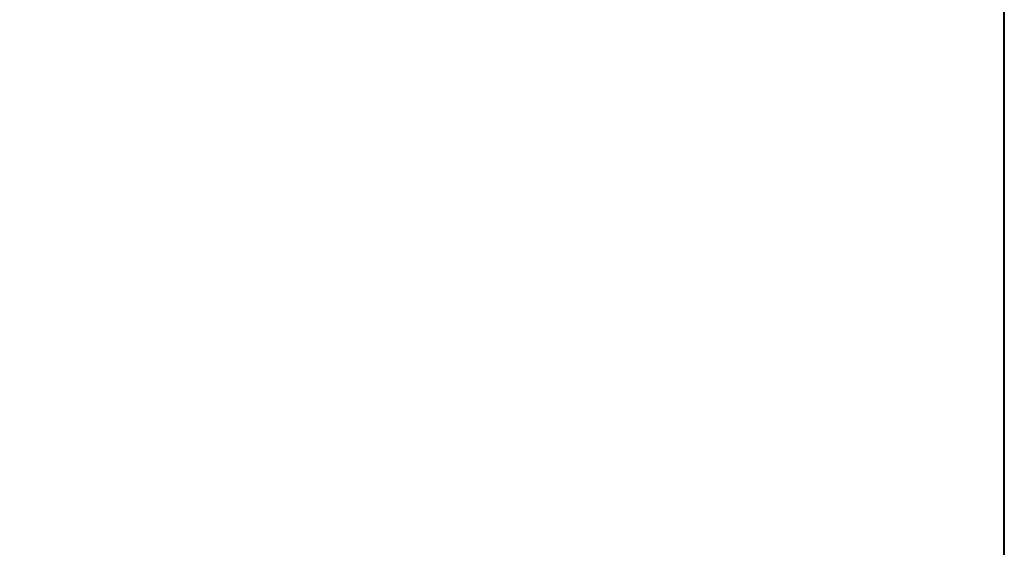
# Model space of a CAD drawing. Header units: millimetres. Extents: x -816133 to 919604, y 87941 to 147341.
# Tile 162 of 256: x -688 to 24367, y 101352 to 114762. Entities that reach past the tile are written whole.
import ezdxf

# ---------------------------------------------------------------- set-up
doc = ezdxf.new("R2010")
doc.units = ezdxf.units.MM
doc.layers.add('формат', color=250, linetype='Continuous')
doc.styles.add('Arial', font='arial.ttf', dxfattribs={"width": 0.9, "height": 699.9999999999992})

# ---------------------------------------------------------------- blocks, each defined once
blk = doc.blocks.new('*U1162')
at = {"lineweight": 40}
blk.add_lwpolyline([(-821, 5.000000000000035), (-4.999999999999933, 5.000000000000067), (-5.000000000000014, 589.0000000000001), (-821.0000000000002, 589.0000000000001)], close=True, dxfattribs=at)
at = {"style": 'Arial', "width": 0.9, "flags": 8}
blk.add_attdef('FORMAT', (-36.87188609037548, 1.257088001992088), '', height=2.8, dxfattribs=at)

msp = doc.modelspace()

# ---------------------------------------------------------------- block references
at = {"layer": 'формат', "xscale": 100, "yscale": 100, "zscale": 100}
msp.add_blockref('*U1162', (24866.5335845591, 87941.01668656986), dxfattribs=at)

doc.saveas('drawing.dxf')
